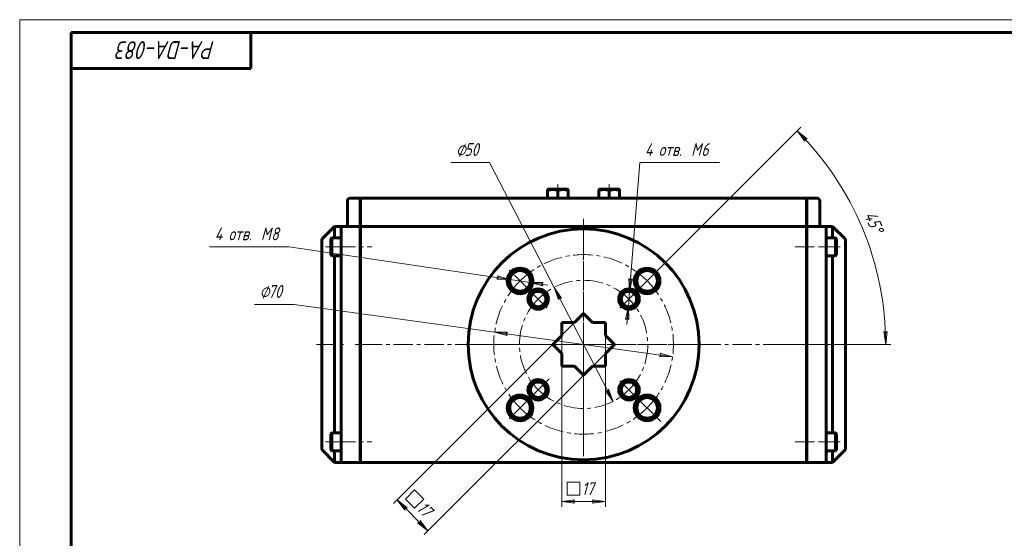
# Model space of a CAD drawing. Header units: millimetres. Extents: x 0 to 841, y 0 to 594.
# Tile 15 of 24: x 0 to 384, y 392 to 594. Entities that reach past the tile are written whole.
import ezdxf

# ---------------------------------------------------------------- set-up
doc = ezdxf.new("R2010")
doc.units = ezdxf.units.MM
for name, pattern in [('K5LT_AXLED', [12, 7.5, -1.5, 1.5, -1.5]), ('K5LT_BASIC', [0]), ('K5LT_THIN', [0])]:
    doc.linetypes.add(name, pattern=pattern)
doc.layers.add('Системный слой', color=7, linetype='Continuous')
doc.layers.add('Системный слой (1)', color=7, linetype='Continuous', true_color=0x6c6c6c)
doc.styles.add('KDIMTEXTSTYLE', font='txt', dxfattribs={"width": 0.96, "oblique": 15, "height": 5})
doc.styles.add('KTEXTSTYLE', font='txt', dxfattribs={"width": 0.96, "height": 5})
doc.dimstyles.new('KDIMSTYLE (1.00)', dxfattribs={"dimtxt": 5, "dimasz": 1, "dimexe": 2, "dimexo": 0, "dimgap": 1, "dimtad": 1, "dimtxsty": 'KDIMTEXTSTYLE', "dimsah": 1, "dimcen": 0, "dimdle": 1, "dimadec": 0, "dimazin": 0, "dimtfac": 0.667, "dimtmove": 0, "dimatfit": 3, "dimfxl": 1, "dimtvp": 1, "dimtolj": 1, "dimtzin": 0, "dimarcsym": 0})

# ---------------------------------------------------------------- blocks, each defined once
blk = doc.blocks.new('U34')
at = {"layer": 'Системный слой (1)', "color": 150, "linetype": 'K5LT_BASIC', "lineweight": 60, "true_color": 0x0080ff}
for p, q in [((316.7, 508.91), (316.7, 513.41)), ((316.7, 432.91), (316.7, 501.91)), ((316.7, 421.41), (316.7, 425.91))]:
    blk.add_line(p, q, dxfattribs=at)
blk = doc.blocks.new('U35')
at = {"layer": 'Системный слой (1)', "color": 150, "linetype": 'K5LT_BASIC', "lineweight": 60, "true_color": 0x0080ff}
for p, q in [((122.7, 508.91), (122.7, 513.41)), ((122.7, 432.91), (122.7, 501.91)), ((122.7, 421.41), (122.7, 425.91))]:
    blk.add_line(p, q, dxfattribs=at)
blk = doc.blocks.new('D2')
at = {"layer": 'Системный слой (1)'}
for points in [[(237.61, 488.08), (238.67, 493.01), (237.97, 492.57), (237.35, 493.12)], [(237.39, 477.06), (237.14, 482.1), (236.08, 477.17), (236.78, 477.61)]]:
    blk.add_hatch(color=7, dxfattribs=at).paths.add_polyline_path(points)
at = {"layer": 'Системный слой (1)', "color": 7, "linetype": 'K5LT_THIN', "lineweight": 18}
for p, q in [((237.61, 488.08), (241.62, 538.29)), ((237.61, 488.08), (238.17, 495.06)), ((237.97, 492.57), (237.35, 493.12)), ((237.35, 493.12), (237.61, 488.08)), ((237.61, 488.08), (238.67, 493.01)), ((238.67, 493.01), (237.97, 492.57)), ((237.14, 482.1), (237.61, 488.08)), ((237.14, 482.1), (236.08, 477.17)), ((237.14, 482.1), (236.58, 475.12)), ((237.39, 477.06), (237.14, 482.1)), ((236.08, 477.17), (236.78, 477.61)), ((236.78, 477.61), (237.39, 477.06))]:
    blk.add_line(p, q, dxfattribs=at)
blk.add_wipeout([(243.62, 539.29), (243.62, 546.67), (269.62, 546.67), (269.62, 539.29)]).dxf.layer = 'Системный слой (1)'
blk.add_line((241.62, 538.29), (272.7, 538.29), dxfattribs=at)
at = {"layer": 'Системный слой (1)', "color": 7, "char_height": 5, "attachment_point": 1, "style": 'KTEXTSTYLE'}
for s, insert in [('\\fArial|b0|c204|p34;\\H5.0;\\W1.000;\\Q15;\\fGOST Type AU|b0|i0|c204|p34;\\Q15;\\W0.960;4 отв. ', (243.62, 545.88)), ('\\fArial|b0|c204|p34;\\H5.0;\\W1.000;\\Q15;\\fGOST Type AU|b0|i0|c204|p34;\\Q15;\\W0.960;M', (261.61, 545.88)), ('\\fArial|b0|c204|p34;\\H5.0;\\W1.000;\\Q15;\\fGOST Type AU|b0|i0|c204|p34;\\Q15;\\W0.960;6', (265.58, 545.88))]:
    blk.add_mtext(s, dxfattribs=dict(at, insert=insert))
blk = doc.blocks.new('KDIMARROW_01')
at = {"layer": 'Системный слой'}
blk.add_hatch(color=0, dxfattribs=at).paths.add_polyline_path([(0, 0), (-5, 0.66), (-4.5, 0), (-5, -0.66)])
at = {"layer": 'Системный слой', "color": 0, "linetype": 'K5LT_THIN', "lineweight": 18}
for p, q in [((-4.5, 0), (-5, 0.66)), ((-5, 0.66), (0, 0)), ((0, 0), (-5, -0.66)), ((-5, -0.66), (-4.5, 0))]:
    blk.add_line(p, q, dxfattribs=at)
at = {"layer": 'Системный слой (1)', "color": 0, "linetype": 'K5LT_THIN', "lineweight": 18}
blk.add_line((470.92, 149.78), (468.92, 149.78), dxfattribs=at)
blk = doc.blocks.new('U36')
at = {"layer": 'Системный слой (1)', "color": 30, "linetype": 'K5LT_AXLED', "lineweight": 18, "true_color": 0xff8000}
for p, q in [((202.02, 485.09), (198.48, 488.63)), ((237.37, 485.09), (240.91, 488.63)), ((205.55, 481.56), (202.02, 485.09)), ((233.84, 481.56), (237.37, 485.09)), ((206.26, 453.98), (202.02, 449.74)), ((233.84, 453.27), (237.37, 449.74)), ((202.02, 449.74), (197.78, 445.49)), ((237.37, 449.74), (240.91, 446.2))]:
    blk.add_line(p, q, dxfattribs=at)
for start, end in [(45, 135), (135, 225), (315, 45), (225, 315)]:
    blk.add_arc((219.7, 467.41), 25, start, end, dxfattribs=at)
blk = doc.blocks.new('D3')
at = {"layer": 'Системный слой (1)', "color": 7, "linetype": 'K5LT_THIN', "lineweight": 18}
for p, q in [((211.2, 470.93), (211.2, 404.12)), ((228.2, 470.93), (228.2, 404.12))]:
    blk.add_line(p, q, dxfattribs=at)
blk.add_wipeout([(213.28, 407.12), (213.28, 414.5), (225.6, 414.5), (225.6, 407.12)]).dxf.layer = 'Системный слой (1)'
at = {"layer": 'Системный слой (1)'}
for points in [[(215.7, 406.12), (216.2, 406.77), (211.2, 406.12), (216.2, 405.46)], [(223.2, 405.46), (228.2, 406.12), (223.2, 406.77), (223.7, 406.12)]]:
    blk.add_hatch(color=7, dxfattribs=at).paths.add_polyline_path(points)
at = {"layer": 'Системный слой (1)', "color": 7, "linetype": 'K5LT_THIN', "lineweight": 18}
for p, q in [((213.28, 408.7), (213.28, 413.7)), ((213.28, 413.7), (218.28, 413.7)), ((218.28, 413.7), (218.28, 408.7)), ((211.2, 406.12), (216.2, 406.77)), ((218.28, 408.7), (213.28, 408.7)), ((216.2, 406.77), (215.7, 406.12)), ((223.7, 406.12), (223.2, 406.77)), ((223.2, 406.77), (228.2, 406.12)), ((216.2, 405.46), (211.2, 406.12)), ((211.2, 406.12), (228.2, 406.12)), ((215.7, 406.12), (216.2, 405.46)), ((228.2, 406.12), (223.2, 405.46)), ((223.2, 405.46), (223.7, 406.12))]:
    blk.add_line(p, q, dxfattribs=at)
at = {"layer": 'Системный слой (1)', "color": 7, "insert": (219, 413.7), "char_height": 5, "attachment_point": 1, "style": 'KTEXTSTYLE'}
blk.add_mtext('\\fArial|b0|c204|p34;\\H5.0;\\W1.000;\\Q15;\\fGOST Type AU|b0|i0|c204|p34;\\Q15;\\W0.960;17', dxfattribs=at)
blk = doc.blocks.new('D4')
blk.add_wipeout([(149.21, 406), (154.43, 411.22), (163.14, 402.51), (157.92, 397.29)]).dxf.layer = 'Системный слой (1)'
at = {"layer": 'Системный слой (1)'}
for points in [[(151.03, 403.7), (147.03, 406.77), (150.1, 402.77), (150.21, 403.59)], [(159.05, 394.75), (155.98, 398.75), (155.87, 397.93), (155.05, 397.82)]]:
    blk.add_hatch(color=7, dxfattribs=at).paths.add_polyline_path(points)
at = {"layer": 'Системный слой (1)', "color": 7, "linetype": 'K5LT_THIN', "lineweight": 18}
for p, q in [((216.18, 475.91), (145.62, 405.36)), ((228.2, 463.89), (157.64, 393.33)), ((150.34, 407.12), (153.87, 410.66)), ((153.87, 410.66), (157.41, 407.12)), ((147.03, 406.77), (151.03, 403.7)), ((150.1, 402.77), (147.03, 406.77)), ((147.03, 406.77), (159.05, 394.75)), ((153.87, 403.59), (150.34, 407.12)), ((157.41, 407.12), (153.87, 403.59)), ((150.21, 403.59), (150.1, 402.77)), ((151.03, 403.7), (150.21, 403.59)), ((155.05, 397.82), (155.87, 397.93)), ((159.05, 394.75), (155.05, 397.82)), ((155.87, 397.93), (155.98, 398.75)), ((155.98, 398.75), (159.05, 394.75))]:
    blk.add_line(p, q, dxfattribs=at)
at = {"layer": 'Системный слой (1)', "color": 7, "insert": (157.91, 406.62), "char_height": 5, "attachment_point": 1, "rotation": 315, "style": 'KTEXTSTYLE'}
blk.add_mtext('\\fArial|b0|c204|p34;\\H5.0;\\W1.000;\\Q15;\\fGOST Type AU|b0|i0|c204|p34;\\Q15;\\W0.960;17', dxfattribs=at)
blk = doc.blocks.new('D5')
at = {"layer": 'Системный слой (1)'}
for points in [[(211.1, 485.48), (208.22, 489.62), (209.93, 484.88), (210.28, 485.62)], [(231.18, 445.21), (229.47, 449.95), (229.11, 449.2), (228.3, 449.34)]]:
    blk.add_hatch(color=7, dxfattribs=at).paths.add_polyline_path(points)
at = {"layer": 'Системный слой (1)', "color": 7, "linetype": 'K5LT_THIN', "lineweight": 18}
for p, q in [((208.22, 489.62), (183.05, 538.29)), ((208.22, 489.62), (211.1, 485.48)), ((209.93, 484.88), (208.22, 489.62)), ((231.18, 445.21), (208.22, 489.62)), ((210.28, 485.62), (209.93, 484.88)), ((211.1, 485.48), (210.28, 485.62)), ((231.18, 445.21), (228.3, 449.34)), ((228.3, 449.34), (229.11, 449.2)), ((229.11, 449.2), (229.47, 449.95)), ((229.47, 449.95), (231.18, 445.21))]:
    blk.add_line(p, q, dxfattribs=at)
blk.add_wipeout([(169.97, 539.29), (169.97, 546.67), (180.61, 546.67), (180.61, 539.29)]).dxf.layer = 'Системный слой (1)'
blk.add_line((183.05, 538.29), (167.97, 538.29), dxfattribs=at)
at = {"layer": 'Системный слой (1)', "color": 7, "char_height": 5, "attachment_point": 1, "style": 'KTEXTSTYLE'}
for s, insert in [('\\fArial|b0|c204|p34;\\H5.0;\\W1.000;\\Q15;\\fGOST Type AU|b0|i0|c204|p34;\\Q15;\\W0.960;⌀', (169.97, 545.88)), ('\\fArial|b0|c204|p34;\\H5.0;\\W1.000;\\Q15;\\fGOST Type AU|b0|i0|c204|p34;\\Q15;\\W0.960;50', (173.28, 545.88))]:
    blk.add_mtext(s, dxfattribs=dict(at, insert=insert))
blk = doc.blocks.new('D6')
at = {"layer": 'Системный слой (1)'}
for points in [[(189.48, 471.58), (190.07, 472.17), (185.03, 472.2), (189.89, 470.86)], [(254.37, 462.63), (249.51, 463.96), (249.91, 463.24), (249.33, 462.66)]]:
    blk.add_hatch(color=7, dxfattribs=at).paths.add_polyline_path(points)
at = {"layer": 'Системный слой (1)', "color": 7, "linetype": 'K5LT_THIN', "lineweight": 18}
for p, q in [((185.03, 472.2), (106.96, 482.97)), ((185.03, 472.2), (190.07, 472.17)), ((189.89, 470.86), (185.03, 472.2)), ((254.37, 462.63), (185.03, 472.2)), ((190.07, 472.17), (189.48, 471.58)), ((189.48, 471.58), (189.89, 470.86)), ((249.33, 462.66), (249.91, 463.24)), ((254.37, 462.63), (249.33, 462.66)), ((249.91, 463.24), (249.51, 463.96)), ((249.51, 463.96), (254.37, 462.63))]:
    blk.add_line(p, q, dxfattribs=at)
blk.add_wipeout([(93.49, 483.97), (93.49, 491.35), (104.5, 491.35), (104.5, 483.97)]).dxf.layer = 'Системный слой (1)'
blk.add_line((106.96, 482.97), (91.49, 482.97), dxfattribs=at)
at = {"layer": 'Системный слой (1)', "color": 7, "char_height": 5, "attachment_point": 1, "style": 'KTEXTSTYLE'}
for s, insert in [('\\fArial|b0|c204|p34;\\H5.0;\\W1.000;\\Q15;\\fGOST Type AU|b0|i0|c204|p34;\\Q15;\\W0.960;⌀', (93.49, 490.56)), ('\\fArial|b0|c204|p34;\\H5.0;\\W1.000;\\Q15;\\fGOST Type AU|b0|i0|c204|p34;\\Q15;\\W0.960;70', (96.79, 490.56))]:
    blk.add_mtext(s, dxfattribs=dict(at, insert=insert))
blk = doc.blocks.new('D7')
at = {"layer": 'Системный слой (1)'}
for points in [[(190.99, 492.74), (186.14, 494.12), (186.54, 493.4), (185.95, 492.82)], [(203.36, 490.92), (203.95, 491.5), (198.91, 491.58), (203.76, 490.2)]]:
    blk.add_hatch(color=7, dxfattribs=at).paths.add_polyline_path(points)
at = {"layer": 'Системный слой (1)', "color": 7, "linetype": 'K5LT_THIN', "lineweight": 18}
for p, q in [((190.99, 492.74), (104.96, 505.41)), ((190.99, 492.74), (184.07, 493.76)), ((186.54, 493.4), (185.95, 492.82)), ((185.95, 492.82), (190.99, 492.74)), ((190.99, 492.74), (186.14, 494.12)), ((186.14, 494.12), (186.54, 493.4)), ((198.91, 491.58), (190.99, 492.74)), ((198.91, 491.58), (203.76, 490.2)), ((203.95, 491.5), (198.91, 491.58)), ((198.91, 491.58), (205.83, 490.56)), ((203.36, 490.92), (203.95, 491.5)), ((203.76, 490.2), (203.36, 490.92))]:
    blk.add_line(p, q, dxfattribs=at)
blk.add_wipeout([(76.01, 506.41), (76.01, 513.8), (101.88, 513.8), (101.88, 506.41)]).dxf.layer = 'Системный слой (1)'
blk.add_line((104.96, 505.41), (74.01, 505.41), dxfattribs=at)
at = {"layer": 'Системный слой (1)', "color": 7, "char_height": 5, "attachment_point": 1, "style": 'KTEXTSTYLE'}
for s, insert in [('\\fArial|b0|c204|p34;\\H5.0;\\W1.000;\\Q15;\\fGOST Type AU|b0|i0|c204|p34;\\Q15;\\W0.960;4 отв. ', (76.01, 513)), ('\\fArial|b0|c204|p34;\\H5.0;\\W1.000;\\Q15;\\fGOST Type AU|b0|i0|c204|p34;\\Q15;\\W0.960;M', (94, 513)), ('\\fArial|b0|c204|p34;\\H5.0;\\W1.000;\\Q15;\\fGOST Type AU|b0|i0|c204|p34;\\Q15;\\W0.960;8', (97.97, 513))]:
    blk.add_mtext(s, dxfattribs=dict(at, insert=insert))
blk = doc.blocks.new('D8')
at = {"layer": 'Системный слой (1)'}
for points in [[(306.87, 547.5), (302.93, 550.64), (305.92, 546.58), (306.05, 547.4)], [(337.4, 467.41), (337.96, 472.43), (337.32, 471.91), (336.65, 472.4)]]:
    blk.add_hatch(color=7, dxfattribs=at).paths.add_polyline_path(points)
at = {"layer": 'Системный слой (1)', "color": 7, "linetype": 'K5LT_THIN', "lineweight": 18}
for p, q in [((239.5, 487.21), (304.34, 552.06)), ((302.93, 550.64), (306.87, 547.5)), ((305.92, 546.58), (302.93, 550.64)), ((306.05, 547.4), (305.92, 546.58)), ((306.87, 547.5), (306.05, 547.4)), ((337.4, 467.41), (336.65, 472.4)), ((336.65, 472.4), (337.32, 471.91)), ((337.32, 471.91), (337.96, 472.43)), ((337.96, 472.43), (337.4, 467.41)), ((293.2, 467.41), (339.4, 467.41))]:
    blk.add_line(p, q, dxfattribs=at)
blk.add_wipeout([(327.52, 517.29), (334.34, 520.11), (337.88, 511.57), (331.06, 508.75)]).dxf.layer = 'Системный слой (1)'
blk.add_arc((219.7, 467.41), 117.71, 0, 45, dxfattribs=at)
at = {"layer": 'Системный слой (1)', "color": 7, "char_height": 5, "attachment_point": 1, "rotation": 292.5, "style": 'KTEXTSTYLE'}
for s, insert in [('\\fArial|b0|c204|p34;\\H5.0;\\W1.000;\\Q15;\\fGOST Type AU|b0|i0|c204|p34;\\Q15;\\W0.960;45', (333.61, 519.81)), ('\\fArial|b0|c204|p34;\\H5.0;\\W1.000;\\Q15;\\fGOST Type AU|b0|i0|c204|p34;\\Q15;\\W0.960;°', (335.84, 514.43))]:
    blk.add_mtext(s, dxfattribs=dict(at, insert=insert))
blk = doc.blocks.new('U37')
at = {"layer": 'Системный слой (1)', "color": 30, "linetype": 'K5LT_AXLED', "lineweight": 18, "true_color": 0xff8000}
for p, q in [((194.95, 492.16), (190.71, 496.4)), ((244.45, 492.16), (248.69, 496.4)), ((199.19, 487.92), (194.95, 492.16)), ((240.2, 487.92), (244.45, 492.16)), ((199.19, 446.91), (194.95, 442.66)), ((239.07, 448.04), (244.45, 442.66)), ((194.95, 442.66), (190.71, 438.42)), ((244.45, 442.66), (249.82, 437.29))]:
    blk.add_line(p, q, dxfattribs=at)
for start, end in [(45, 135), (135, 225), (315, 45), (225, 315)]:
    blk.add_arc((219.7, 467.41), 35, start, end, dxfattribs=at)
blk = doc.blocks.new('U38')
at = {"layer": 'Системный слой (1)', "color": 30, "linetype": 'K5LT_AXLED', "lineweight": 18, "true_color": 0xff8000}
for q in [(219.7, 516.41), (205.7, 467.41), (219.7, 429.41), (233.7, 467.41)]:
    blk.add_line((219.7, 467.41), q, dxfattribs=at)
blk = doc.blocks.new('U39')
at = {"layer": 'Системный слой (1)', "color": 30, "linetype": 'K5LT_AXLED', "lineweight": 18, "true_color": 0xff8000}
for q in [(219.7, 514.41), (172.7, 467.41), (266.7, 467.41), (219.7, 420.41)]:
    blk.add_line((219.7, 467.41), q, dxfattribs=at)
blk = doc.blocks.new('U104')
at = {"color": 7, "linetype": 'K5LT_THIN', "lineweight": 18}
for p, q in [((0, 0), (0, 594)), ((0, 594), (841, 594))]:
    blk.add_line(p, q, dxfattribs=at)
at = {"color": 150, "linetype": 'K5LT_BASIC', "lineweight": 60, "true_color": 0x0080ff}
for p, q in [((20, 5), (20, 589)), ((20, 589), (836, 589)), ((90, 589), (90, 575)), ((90, 575), (20, 575))]:
    blk.add_line(p, q, dxfattribs=at)
at = {"color": 7, "insert": (76.09, 578.64), "char_height": 7, "attachment_point": 1, "rotation": 180, "style": 'KTEXTSTYLE'}
blk.add_mtext('\\fArial|b0|c204|p34;\\H5.0;\\W1.000;\\Q15;\\fGOST Type AU|b0|i0|c204|p34;\\Q15;\\W0.960;\\H7.00;PA-DA-083', dxfattribs=at)

msp = doc.modelspace()

# ---------------------------------------------------------------- linework, layer by layer
at = {"layer": 'Системный слой (1)', "color": 30, "linetype": 'K5LT_AXLED', "lineweight": 18, "true_color": 0xff8000}
for p, q in [((209.697, 525.441), (209.697, 529.913)), ((229.697, 525.441), (229.697, 529.913)), ((119.197, 505.413), (127.197, 505.413)), ((123.397, 505.413), (137.197, 505.413)), ((302.197, 505.413), (315.997, 505.413)), ((312.197, 505.413), (320.197, 505.413)), ((312.197, 467.413), (323.697, 467.413)), ((119.197, 429.413), (127.197, 429.413)), ((123.397, 429.413), (137.197, 429.413)), ((302.197, 429.413), (315.997, 429.413)), ((312.197, 429.413), (320.197, 429.413))]:
    msp.add_line(p, q, dxfattribs=at)
at = {"layer": 'Системный слой (1)', "color": 150, "linetype": 'K5LT_BASIC', "lineweight": 60, "true_color": 0x0080ff}
for p, q in [((205.697, 527.798), (205.897, 527.913)), ((205.697, 527.441), (205.697, 527.798)), ((205.697, 524.413), (205.697, 527.441)), ((213.497, 527.913), (205.897, 527.913)), ((209.697, 524.413), (209.697, 527.441)), ((213.697, 527.798), (213.497, 527.913)), ((213.697, 527.798), (213.697, 527.441)), ((213.697, 524.413), (213.697, 527.441)), ((225.697, 527.798), (225.897, 527.913)), ((225.697, 527.441), (225.697, 527.798)), ((225.697, 524.413), (225.697, 527.441)), ((233.497, 527.913), (225.897, 527.913)), ((229.697, 524.413), (229.697, 527.441)), ((233.697, 527.798), (233.497, 527.913)), ((233.697, 527.798), (233.697, 527.441)), ((233.697, 524.413), (233.697, 527.441)), ((127.697, 513.413), (127.697, 523.413)), ((132.697, 524.413), (128.697, 524.413)), ((132.697, 524.413), (132.697, 523.413)), ((132.697, 523.413), (132.697, 513.413)), ((306.597, 524.413), (132.797, 524.413)), ((132.797, 524.413), (132.797, 523.413)), ((132.797, 523.413), (132.797, 513.413)), ((306.597, 524.413), (306.597, 523.413)), ((306.597, 523.413), (306.597, 513.413)), ((310.697, 524.413), (306.697, 524.413)), ((306.697, 524.413), (306.697, 523.413)), ((306.697, 523.413), (306.697, 513.413)), ((311.697, 513.413), (311.697, 523.413)), ((122.697, 513.413), (117.697, 508.413)), ((125.197, 513.413), (122.697, 513.413)), ((125.197, 511.413), (125.197, 513.413)), ((125.197, 513.413), (132.697, 513.413)), ((125.197, 423.413), (125.197, 511.413)), ((132.697, 511.413), (132.697, 513.413)), ((132.697, 511.413), (132.697, 423.413)), ((132.797, 513.413), (210.263, 513.413)), ((132.797, 511.413), (132.797, 513.413)), ((132.797, 511.413), (132.797, 423.413)), ((210.263, 513.413), (219.697, 513.413)), ((219.697, 513.413), (229.131, 513.413)), ((229.131, 513.413), (306.597, 513.413)), ((306.597, 511.413), (306.597, 513.413)), ((306.597, 511.413), (306.597, 423.413)), ((306.697, 513.413), (314.197, 513.413)), ((306.697, 511.413), (306.697, 513.413)), ((306.697, 511.413), (306.697, 423.413)), ((314.197, 513.413), (314.197, 511.413)), ((316.697, 513.413), (314.197, 513.413)), ((314.197, 423.413), (314.197, 511.413)), ((316.697, 513.413), (321.697, 508.413)), ((117.697, 426.413), (117.697, 508.413)), ((121.597, 508.913), (121.197, 508.513)), ((121.197, 508.513), (121.197, 502.313)), ((121.597, 508.913), (125.197, 508.913)), ((121.597, 508.913), (121.597, 501.913)), ((132.797, 507.413), (132.697, 507.413)), ((306.597, 507.413), (306.697, 507.413)), ((317.797, 508.913), (314.197, 508.913)), ((317.797, 501.913), (317.797, 508.913)), ((317.797, 508.913), (318.197, 508.513)), ((318.197, 502.313), (318.197, 508.513)), ((321.697, 426.413), (321.697, 508.413)), ((132.797, 503.413), (132.697, 503.413)), ((306.597, 503.413), (306.697, 503.413)), ((121.597, 501.913), (121.197, 502.313)), ((121.597, 501.913), (125.197, 501.913)), ((317.797, 501.913), (314.197, 501.913)), ((317.797, 501.913), (318.197, 502.313)), ((132.797, 487.413), (132.697, 487.413)), ((306.597, 487.413), (306.697, 487.413)), ((216.176, 475.913), (211.197, 475.913)), ((211.197, 475.913), (211.197, 470.934)), ((219.697, 479.434), (216.176, 475.913)), ((223.217, 475.913), (219.697, 479.434)), ((228.197, 475.913), (223.217, 475.913)), ((228.197, 470.934), (228.197, 475.913)), ((211.197, 470.934), (207.676, 467.413)), ((231.717, 467.413), (228.197, 470.934)), ((207.676, 467.413), (211.197, 463.893)), ((228.197, 463.893), (231.717, 467.413)), ((211.197, 463.893), (211.197, 458.913)), ((228.197, 458.913), (228.197, 463.893)), ((211.197, 458.913), (216.176, 458.913)), ((216.176, 458.913), (219.697, 455.393)), ((219.697, 455.393), (223.217, 458.913)), ((223.217, 458.913), (228.197, 458.913)), ((132.797, 447.413), (132.697, 447.413)), ((306.597, 447.413), (306.697, 447.413)), ((121.597, 432.913), (121.197, 432.513)), ((121.197, 432.513), (121.197, 426.313)), ((121.597, 432.913), (125.197, 432.913)), ((121.597, 432.913), (121.597, 425.913)), ((132.797, 431.413), (132.697, 431.413)), ((306.597, 431.413), (306.697, 431.413)), ((317.797, 432.913), (314.197, 432.913)), ((317.797, 432.913), (318.197, 432.513)), ((317.797, 425.913), (317.797, 432.913)), ((318.197, 426.313), (318.197, 432.513)), ((122.697, 421.413), (117.697, 426.413)), ((121.597, 425.913), (121.197, 426.313)), ((121.597, 425.913), (125.197, 425.913)), ((132.797, 427.413), (132.697, 427.413)), ((306.597, 427.413), (306.697, 427.413)), ((317.797, 425.913), (314.197, 425.913)), ((316.697, 421.413), (321.697, 426.413)), ((317.797, 425.913), (318.197, 426.313)), ((125.197, 421.413), (125.197, 423.413)), ((132.697, 423.413), (132.697, 421.413)), ((132.797, 423.413), (132.797, 421.413)), ((306.597, 423.413), (306.597, 421.413)), ((306.697, 423.413), (306.697, 421.413)), ((314.197, 423.413), (314.197, 421.413)), ((125.197, 421.413), (122.697, 421.413)), ((132.697, 421.413), (125.197, 421.413)), ((210.263, 421.413), (132.797, 421.413)), ((229.131, 421.413), (210.263, 421.413)), ((306.597, 421.413), (229.131, 421.413)), ((314.197, 421.413), (306.697, 421.413)), ((316.697, 421.413), (314.197, 421.413))]:
    msp.add_line(p, q, dxfattribs=at)
for centre, radius in [((219.697, 467.413), 45), ((194.948, 492.162), 5), ((194.948, 492.162), 4), ((244.445, 492.162), 5), ((244.445, 492.162), 4), ((202.019, 485.091), 4), ((202.019, 485.091), 3), ((237.374, 485.091), 4), ((237.374, 485.091), 3), ((202.019, 449.736), 4), ((202.019, 449.736), 3), ((237.374, 449.736), 4), ((237.374, 449.736), 3), ((194.948, 442.665), 5), ((194.948, 442.665), 4), ((244.445, 442.665), 5), ((244.445, 442.665), 4)]:
    msp.add_circle(centre, radius, dxfattribs=at)
for centre, start, end in [((128.697, 523.413), 90, 180), ((310.697, 523.413), 0, 90)]:
    msp.add_arc(centre, 1, start, end, dxfattribs=at)
for points in [[(209.697, 527.441), (209.572, 527.482), (209.35, 527.551), (208.997, 527.644), (208.685, 527.709), (208.348, 527.76), (208.016, 527.792), (207.657, 527.802), (207.276, 527.786), (206.85, 527.737), (206.31, 527.629), (205.918, 527.515), (205.697, 527.441)], [(213.697, 527.441), (213.572, 527.482), (213.35, 527.551), (212.997, 527.644), (212.685, 527.709), (212.348, 527.76), (212.016, 527.792), (211.657, 527.802), (211.276, 527.786), (210.85, 527.737), (210.31, 527.629), (209.918, 527.515), (209.697, 527.441)], [(229.697, 527.441), (229.572, 527.482), (229.35, 527.551), (228.997, 527.644), (228.685, 527.709), (228.348, 527.76), (228.016, 527.792), (227.657, 527.802), (227.276, 527.786), (226.85, 527.737), (226.31, 527.629), (225.918, 527.515), (225.697, 527.441)], [(233.697, 527.441), (233.572, 527.482), (233.35, 527.551), (232.997, 527.644), (232.685, 527.709), (232.348, 527.76), (232.016, 527.792), (231.657, 527.802), (231.276, 527.786), (230.85, 527.737), (230.31, 527.629), (229.918, 527.515), (229.697, 527.441)]]:
    msp.add_open_spline(points, degree=3, knots=[0, 0, 0, 0, 1.2480093, 2.2001235, 3.4783434, 4.2931365, 5.4625108, 6.6745718, 7.7434912, 9.1209598, 10.781747, 13, 13, 13, 13], dxfattribs=at)

# ---------------------------------------------------------------- block references
at = {"layer": 'Системный слой (1)'}
for name in ['U35', 'U34']:
    msp.add_blockref(name, (0, 0), dxfattribs=at)

# ---------------------------------------------------------------- next in the draw order: dimensions: what is measured, and where the dimension line sits
at = {"layer": 'Системный слой (1)', "color": 7}
dim = msp.add_diameter_dim_2p(p1=(237.136, 482.101), p2=(237.613, 488.082), dimstyle='KDIMSTYLE (1.00)', override={"dimtih": 1, "dimtoh": 1, "dimpost": '\\fGOST Type AU|b0|c204|p34;\\H5.0;\\W0.960;\\Q15;\\fGOST Type AU|b0|i0|c204|p34;\\Q15;4 отв. \\fGOST Type AU|b0|c204|p34;\\H5.0;\\W0.960;\\Q15;М<>', "dimblk1": 'KDIMARROW_01', "dimblk2": 'KDIMARROW_01', "dimclrt": 7, "dimtol": 1, "dimtp": 0, "dimtm": 0, "dimtdec": 5, "dimtmove": 1, "dimatfit": 2, "dimtolj": 1}, dxfattribs=at)
dim.commit()
dim.dimension.update_dxf_attribs({"geometry": 'D2', "text_midpoint": (243.617, 538.288), "dimtype": 163})

# ---------------------------------------------------------------- next in the draw order: block references
at = {"layer": 'Системный слой (1)'}
msp.add_blockref('U36', (0, 0), dxfattribs=at)

# ---------------------------------------------------------------- next in the draw order: dimensions: what is measured, and where the dimension line sits
at = {"layer": 'Системный слой (1)', "color": 7}
dim = msp.add_linear_dim(base=(211.197, 406.116), p1=(228.197, 470.934), p2=(211.197, 470.934), dimstyle='KDIMSTYLE (1.00)', override={"dimexo": 0, "dimpost": '\\fGOST Type AU|b0|c204|p34;\\H5.0;\\W0.960;\\Q15;{\\fSymbol Type A|i0|c204|p18;т}<>', "dimblk1": 'KDIMARROW_01', "dimblk2": 'KDIMARROW_01', "dimse1": 0, "dimse2": 0, "dimclrt": 7, "dimtol": 1, "dimtp": 0, "dimtm": 0, "dimtdec": 5, "dimtolj": 1}, dxfattribs=at)
dim.commit()
dim.dimension.update_dxf_attribs({"geometry": 'D3', "text_midpoint": (219.697, 406.116), "dimtype": 160})

# ---------------------------------------------------------------- next in the draw order: dimensions: what is measured, and where the dimension line sits
dim = msp.add_linear_dim(base=(147.032, 406.769), p1=(228.197, 463.893), p2=(216.176, 475.913), angle=135, dimstyle='KDIMSTYLE (1.00)', override={"dimexo": 0, "dimpost": '\\fGOST Type AU|b0|c204|p34;\\H5.0;\\W0.960;\\Q15;{\\fSymbol Type A|i0|c204|p18;т}<>', "dimblk1": 'KDIMARROW_01', "dimblk2": 'KDIMARROW_01', "dimse1": 0, "dimse2": 0, "dimclrt": 7, "dimtol": 1, "dimtp": 0, "dimtm": 0, "dimtdec": 5, "dimtolj": 1}, dxfattribs=at)
dim.commit()
dim.dimension.update_dxf_attribs({"geometry": 'D4', "text_midpoint": (153.042, 400.759), "dimtype": 160})

# ---------------------------------------------------------------- next in the draw order: dimensions: what is measured, and where the dimension line sits
dim = msp.add_diameter_dim_2p(p1=(231.178, 445.206), p2=(208.215, 489.621), dimstyle='KDIMSTYLE (1.00)', override={"dimtih": 1, "dimtoh": 1, "dimpost": '\\fGOST Type AU|b0|c204|p34;\\H5.0;\\W0.960;\\Q15;<>', "dimblk1": 'KDIMARROW_01', "dimblk2": 'KDIMARROW_01', "dimclrt": 7, "dimtol": 1, "dimtp": 0, "dimtm": 0, "dimtdec": 5, "dimtmove": 1, "dimatfit": 2, "dimtolj": 1}, dxfattribs=at)
dim.commit()
dim.dimension.update_dxf_attribs({"geometry": 'D5', "text_midpoint": (181.055, 538.288), "dimtype": 163})

# ---------------------------------------------------------------- next in the draw order: dimensions: what is measured, and where the dimension line sits
dim = msp.add_diameter_dim_2p(p1=(254.368, 462.629), p2=(185.025, 472.198), dimstyle='KDIMSTYLE (1.00)', override={"dimtih": 1, "dimtoh": 1, "dimpost": '\\fGOST Type AU|b0|c204|p34;\\H5.0;\\W0.960;\\Q15;<>', "dimblk1": 'KDIMARROW_01', "dimblk2": 'KDIMARROW_01', "dimclrt": 7, "dimtol": 1, "dimtp": 0, "dimtm": 0, "dimtdec": 5, "dimtmove": 1, "dimatfit": 2, "dimtolj": 1}, dxfattribs=at)
dim.commit()
dim.dimension.update_dxf_attribs({"geometry": 'D6', "text_midpoint": (104.963, 482.97), "dimtype": 163})

# ---------------------------------------------------------------- next in the draw order: linework, layer by layer
at = {"layer": 'Системный слой (1)', "color": 30, "linetype": 'K5LT_AXLED', "lineweight": 18, "true_color": 0xff8000}
for p, q in [((115.697, 467.413), (127.197, 467.413)), ((130.697, 467.413), (134.797, 467.413))]:
    msp.add_line(p, q, dxfattribs=at)

# ---------------------------------------------------------------- next in the draw order: dimensions: what is measured, and where the dimension line sits
at = {"layer": 'Системный слой (1)', "color": 7}
dim = msp.add_angular_dim_2l(base=(337.396, 468.59), line1=((219.697, 467.413), (293.197, 467.413)), line2=((219.697, 467.413), (239.496, 487.212)), dimstyle='KDIMSTYLE (1.00)', override={"dimtih": 1, "dimtoh": 1, "dimpost": '\\fGOST Type AU|b0|c204|p34;\\H5.0;\\W0.960;\\Q15;<>', "dimblk1": 'KDIMARROW_01', "dimblk2": 'KDIMARROW_01', "dimclrt": 7, "dimtol": 1, "dimtp": 0, "dimtm": 0, "dimtdec": 5, "dimtmove": 1, "dimtolj": 1}, dxfattribs=at)
dim.commit()
dim.dimension.update_dxf_attribs({"geometry": 'D8', "text_midpoint": (328.442, 512.457), "dimtype": 162})
dim = msp.add_diameter_dim_2p(p1=(198.905, 491.579), p2=(190.991, 492.745), dimstyle='KDIMSTYLE (1.00)', override={"dimtih": 1, "dimtoh": 1, "dimpost": '\\fGOST Type AU|b0|c204|p34;\\H5.0;\\W0.960;\\Q15;\\fGOST Type AU|b0|i0|c204|p34;\\Q15;4 отв. \\fGOST Type AU|b0|c204|p34;\\H5.0;\\W0.960;\\Q15;М<>', "dimblk1": 'KDIMARROW_01', "dimblk2": 'KDIMARROW_01', "dimclrt": 7, "dimtol": 1, "dimtp": 0, "dimtm": 0, "dimtdec": 5, "dimtmove": 1, "dimatfit": 2, "dimtolj": 1}, dxfattribs=at)
dim.commit()
dim.dimension.update_dxf_attribs({"geometry": 'D7', "text_midpoint": (102.963, 505.413), "dimtype": 163})

# ---------------------------------------------------------------- next in the draw order: linework, layer by layer
at = {"layer": 'Системный слой (1)', "color": 30, "linetype": 'K5LT_AXLED', "lineweight": 18, "true_color": 0xff8000}
for p, q in [((219.697, 429.413), (219.697, 516.413)), ((133.697, 467.413), (305.616, 467.413)), ((304.597, 467.413), (308.697, 467.413))]:
    msp.add_line(p, q, dxfattribs=at)

# ---------------------------------------------------------------- next in the draw order: block references
msp.add_blockref('U104', (0, 0))
at = {"layer": 'Системный слой (1)'}
for name in ['U39', 'U38', 'U37']:
    msp.add_blockref(name, (0, 0), dxfattribs=at)

doc.saveas('drawing.dxf')
